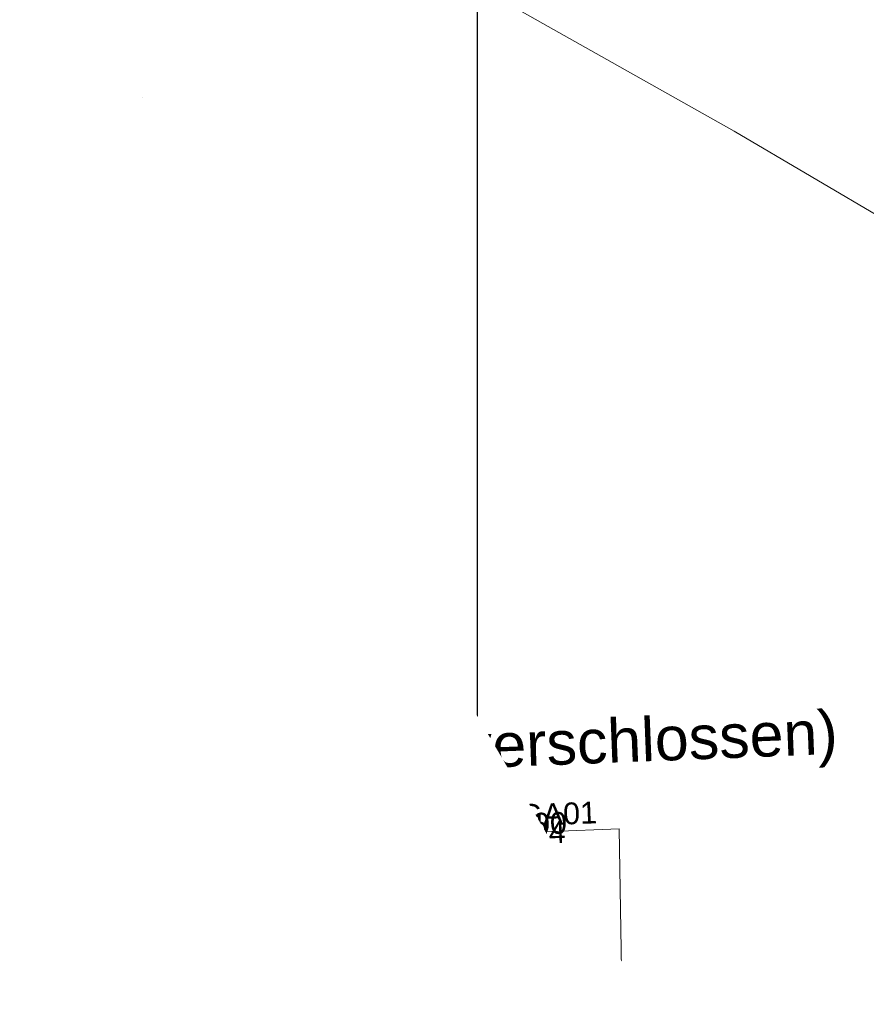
# Model space of a CAD drawing. Header units: metres. Extents: x 730549 to 731755, y 5527678 to 5528494.
# Tile 203 of 207: x 731679 to 731694, y 5527813 to 5527830. Entities that reach past the tile are written whole.
import ezdxf

# ---------------------------------------------------------------- set-up
doc = ezdxf.new("R2010")
doc.units = ezdxf.units.M
doc.header["$LTSCALE"] = 0.1
doc.header["$PDMODE"] = 1
doc.header["$PDSIZE"] = -2
doc.layers.add('3d Modell', color=7, linetype='Continuous', transparency=0.4)
for name, color, linetype in [('LA_Planungsumgriff', 7, 'Continuous'), ('Sparten Strom GEPLANT pdf', 7, 'Continuous'), ('Sparten_Glasfaserkabel', 7, 'Continuous'), ('Sparten_Kanal-aus dwg GRUPPE', 7, 'Continuous')]:
    doc.layers.add(name, color=color, linetype=linetype)
doc.styles.add('Arial', font='arial.ttf')
picture_1 = doc.add_image_def('image1.png', size_in_pixel=(2382, 1684))

# ---------------------------------------------------------------- blocks, each defined once
blk = doc.blocks.new('PDF-Seite')
at = {"color": 255, "linetype": 'Continuous', "lineweight": 9, "transparency": 33554687}
blk.add_wipeout([(0, 103.921), (293.918, 103.921), (293.918, -103.921), (0, -103.921)], dxfattribs=at)
at = {"color": 16, "linetype": 'Continuous', "lineweight": 9, "transparency": 33554687, "flags": 128}
blk.add_lwpolyline([(0, 103.921), (293.918, 103.921), (293.918, -103.921), (0, -103.921)], close=True, dxfattribs=at)
at = {"transparency": 33554687}
image = blk.add_image(picture_1, insert=(0, -103.921), size_in_units=(293.918, 207.843), dxfattribs=at)
image.dxf.flags = 7
blk = doc.blocks.new('Ka_stxt_BG_HA')
at = {"color": 206, "linetype": 'Continuous', "lineweight": 13, "true_color": 0x660066, "transparency": 33554687}
blk.add_point((0, 0), dxfattribs=at)
at = {"color": 0, "flags": 1}
for tag in ['NAME', 'Z_HIGH', 'Z_LOW', 'DZ', 'RES1', 'RES2', 'RES3', 'RES4', 'RES5', 'RES6', 'BEMERKUNG']:
    blk.add_attdef(tag, (0, 0), '', height=0.00018, dxfattribs=at)
blk = doc.blocks.new('Gruppe')
at = {"color": 150, "linetype": 'Continuous', "lineweight": 5, "true_color": 0x007fff, "transparency": 33554687}
for p, q in [((-848.042, -433.707, -32.345), (-865.467, -423.891, -32.345)), ((-836.761, -440.368, -32.392), (-848.042, -433.707, -32.392))]:
    blk.add_line(p, q, dxfattribs=at)
at = {"color": 7, "linetype": 'Continuous', "lineweight": 9, "transparency": 33554687, "flags": 128}
blk.add_lwpolyline([(-849.811, -458.535), (-850.021, -445.719), (-853.518, -445.856)], dxfattribs=at)
at = {"color": 216, "true_color": 0x7f007f, "transparency": 33554687, "xscale": 0.375, "yscale": 0.375, "zscale": 0.375, "rotation": 2.251158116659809}
blk.add_blockref('Ka_stxt_BG_HA', (-854.102, -445.316, -493.19), dxfattribs=at)
at = {"color": 218, "true_color": 0x4c004c, "transparency": 33554687, "insert": (-853.096, -443.945, -493.19), "char_height": 0.75137, "attachment_point": 1, "rotation": 2.2512, "line_spacing_factor": 0.25, "style": 'Arial'}
blk.add_mtext('(verschlossen)', dxfattribs=at)
at = {"color": 7, "transparency": 33554687, "insert": (-853.356, -445.365, -32.161), "char_height": 0.3757, "attachment_point": 1, "rotation": 2.2512, "line_spacing_factor": 0.25, "style": 'Arial'}
blk.add_mtext('M1280GA01\\PD 462.500\\PS 461.994\\PT 0.51 m', dxfattribs=at)
blk = doc.blocks.new('Gruppe-1')
at = {"color": 7, "transparency": 33554687}
blk.add_blockref('Gruppe', (0, 0), dxfattribs=at)
blk = doc.blocks.new('Gebaeudepunktaydf')
at = {"color": 7, "linetype": 'Continuous', "lineweight": 25, "transparency": 33554687}
blk.add_circle((0, 0), 0.0003, dxfattribs=at)
blk = doc.blocks.new('Gruppe-2')
at = {"color": 7, "linetype": 'Continuous', "lineweight": 30, "transparency": 33554687, "flags": 128}
blk.add_lwpolyline([(-873.373, -446.555), (-864.953, -450.585), (-862.673, -445.715), (-860.793, -446.595), (-857.763, -440.245), (-857.633, -439.965), (-860.783, -438.515), (-866.613, -435.785), (-867.273, -437.065), (-867.623, -437.045), (-867.783, -437.415), (-868.763, -436.965), (-873.373, -446.555)], dxfattribs=at)
at = {"color": 253, "true_color": 0xadadad, "transparency": 33554687}
for p in [(-858.223, -433.135, -520.142), (-857.633, -439.965, -520.142), (-857.763, -440.245, -520.142), (-856.823, -440.695, -520.142), (-858.993, -444.845, -520.142), (-860.073, -446.935, -520.142), (-856.903, -448.505, -520.142)]:
    blk.add_blockref('Gebaeudepunktaydf', p, dxfattribs=at)
blk = doc.blocks.new('Gruppe-3')
at = {"color": 7, "linetype": 'Continuous', "lineweight": 13, "transparency": 33554585, "flags": 128}
blk.add_lwpolyline([(-858.788, -449.844), (-860.831, -446.377), (-863.251, -442.292), (-866.048, -437.589), (-868.847, -432.889), (-871.277, -428.814)], dxfattribs=at)
blk = doc.blocks.new('Site Model Opacity Container')
at = {"color": 255, "linetype": 'Continuous', "lineweight": 5, "transparency": 33554585}
blk.add_wipeout([(-902.089, -384.516), (-896.561, -388.799), (-893.564, -391.703), (-885.114, -401.015), (-850.08, -459.012), (-849.968, -459.396), (-850.839, -465.338), (-853.983, -465.958), (-902.175, -472.837), (-946.175, -476.837), (-962.175, -476.837), (-998.175, -420.837), (-998.362, -413.454), (-991.275, -397.622), (-990.069, -396.546)], dxfattribs=at)
at = {"color": 31, "linetype": 'Continuous', "lineweight": 5, "true_color": 0xe0cb9d, "transparency": 33554585, "flags": 128}
blk.add_lwpolyline([(-902.089, -384.516), (-896.561, -388.799), (-893.564, -391.703), (-885.114, -401.015), (-850.08, -459.012), (-849.968, -459.396), (-850.839, -465.338), (-853.983, -465.958), (-902.175, -472.837), (-946.175, -476.837), (-962.175, -476.837), (-998.175, -420.837), (-998.362, -413.454), (-991.275, -397.622), (-990.069, -396.546)], close=True, dxfattribs=at)
at = {"color": 7, "transparency": 33554687}
blk.add_blockref('Gruppe-3', (0, 0), dxfattribs=at)
blk = doc.blocks.new('Geländemodell (2D)')
at = {"color": 31, "true_color": 0xe0cb9d, "transparency": 33554687}
blk.add_blockref('Site Model Opacity Container', (0, 0), dxfattribs=at)
at = {"color": 0, "flags": 1}
for tag in ['IFC_UUID', 'instanceID']:
    blk.add_attdef(tag, (-998.522, -476.837), '', height=0.00018, dxfattribs=at)

msp = doc.modelspace()

# ---------------------------------------------------------------- block references
at = {"layer": 'Sparten Strom GEPLANT pdf', "color": 16, "true_color": 0x800000, "transparency": 33554687}
msp.add_blockref('PDF-Seite', (731393.397, 5527843.198), dxfattribs=at)

# ---------------------------------------------------------------- next in the draw order: block references
at = {"layer": 'Sparten_Glasfaserkabel', "color": 7, "transparency": 33554687}
msp.add_blockref('Gruppe-2', (732539.784, 5528261.585), dxfattribs=at)
at = {"layer": 'Sparten_Kanal-aus dwg GRUPPE', "color": 7, "transparency": 33554687}
msp.add_blockref('Gruppe-1', (732539.784, 5528261.585), dxfattribs=at)

# ---------------------------------------------------------------- next in the draw order: block references
at = {"layer": '3d Modell', "color": 31, "true_color": 0xe0cb9d, "transparency": 33554687}
msp.add_blockref('Geländemodell (2D)', (732539.784, 5528261.585), dxfattribs=at)

# ---------------------------------------------------------------- next in the draw order: wipeouts: each hides what was drawn before it
at = {"color": 255, "linetype": 'Continuous', "lineweight": 5, "transparency": 33554585}
msp.add_wipeout([(731656.25, 5527870.55), (731643.6, 5527865.6), (731642.271, 5527860.578), (731638.4, 5527857.6), (731654.4, 5527839.4), (731661.2, 5527819.4), (731668.8, 5527807.6), (731683.6, 5527801.8), (731689.8, 5527798.6), (731690, 5527794.8), (731680.8, 5527793.4), (731666.6, 5527795), (731653.4, 5527794), (731639.4, 5527790.6), (731635, 5527785.4), (731646, 5527779.8), (731687.6, 5527788.6), (731700.4, 5527795.6)], dxfattribs=at).dxf.layer = '3d Modell'

# ---------------------------------------------------------------- next in the draw order: linework, layer by layer
at = {"layer": 'LA_Planungsumgriff', "color": 16, "linetype": 'Continuous', "lineweight": 9, "true_color": 0x800000, "transparency": 33554687}
msp.add_open_spline([(731629.85, 5527863), (731629.1, 5527861.25), (731629.22, 5527859.2), (731631.21, 5527856.645), (731632.95, 5527853.075), (731633.639, 5527850.28), (731634.3, 5527846.75), (731634.741, 5527843.311), (731636.2, 5527839.55), (731637.35, 5527836.75), (731639, 5527836.75), (731640.4, 5527836.55), (731640.9, 5527834.95), (731639.95, 5527833.35), (731639, 5527832.35), (731639.25, 5527830.5), (731641.2, 5527826.05), (731642.15, 5527824.3), (731644.3, 5527821.55), (731647.85, 5527817.55), (731653.05, 5527812.4), (731658.28, 5527807.7), (731665.05, 5527802.6), (731669.15, 5527799.7), (731671.6, 5527798.55), (731674.25, 5527798.3), (731679.45, 5527798.55), (731686.05, 5527798.5), (731689.1, 5527798.45)], degree=2, dxfattribs=at)
msp.add_open_spline([(731624.546, 5527862.408), (731626.07, 5527861.19), (731628.3, 5527857.75), (731630.05, 5527854.6), (731631.05, 5527851.35), (731631.645, 5527849.085), (731631.82, 5527848.263), (731632.345, 5527845.796), (731632.95, 5527841.8), (731634.04, 5527837.32), (731634.6, 5527835.86), (731638.15, 5527829.25), (731642.05, 5527822.3), (731646, 5527818.1), (731656.65, 5527807.95), (731665.7, 5527800.95), (731667.4, 5527799.2), (731667.6, 5527797.7), (731668.9, 5527796.25), (731671.3, 5527796.2), (731677.9, 5527796.9), (731689.6, 5527797.1)], degree=2, knots=[0, 0, 0, 0.049146, 0.120068, 0.19099, 0.261912, 0.261912, 0.287363, 0.338266, 0.389169, 0.440071, 0.490974, 0.541876, 0.592779, 0.643682, 0.694584, 0.745487, 0.79639, 0.847292, 0.898195, 0.949097, 1, 1, 1], dxfattribs=at)

doc.saveas('drawing.dxf')
